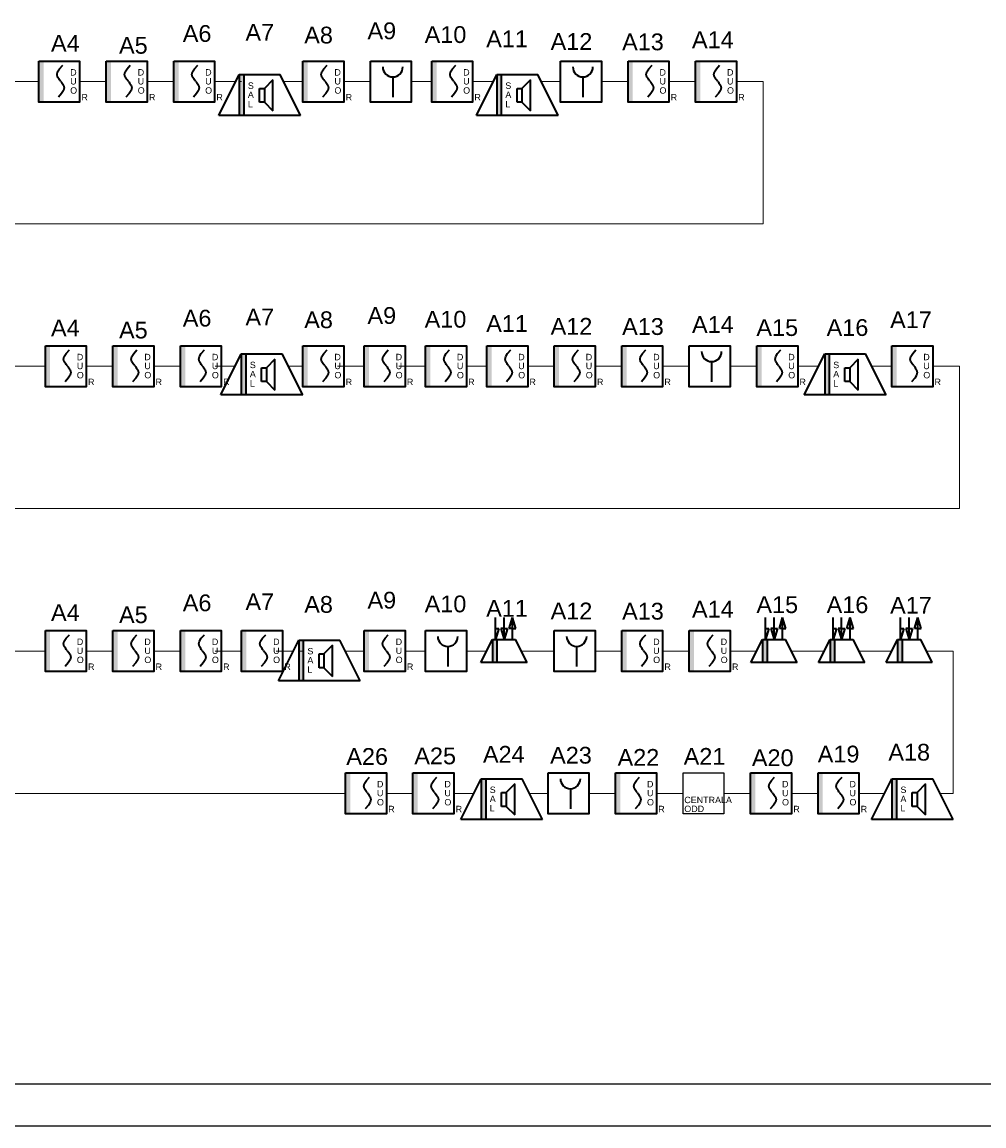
# Model space of a CAD drawing. Header units: millimetres. Extents: x 308 to 111749, y 130 to 32066.
# Tile 2 of 9: x 11689 to 23156, y 130 to 13283. Entities that reach past the tile are written whole.
import ezdxf
from ezdxf.enums import TextEntityAlignment as Align

# ---------------------------------------------------------------- set-up
doc = ezdxf.new("R2010")
doc.units = ezdxf.units.MM
doc.layers.add('ADT SAP', color=20, linetype='Continuous')
doc.layers.add('CP_LINENORM', color=251, linetype='Continuous', lineweight=25)
doc.layers.add('Elementy SAP', color=1, linetype='Continuous', lineweight=35)
doc.styles.get("Standard").update_dxf_attribs({"font": 'arial.ttf'})

# ---------------------------------------------------------------- blocks, each defined once
blk = doc.blocks.new('DUR')
h = blk.add_hatch(color=256)
h.set_gradient(color1=(255, 0, 0), color2=(224, 0, 0), one_color=1, name='INVSPHERICAL')
h.paths.add_polyline_path([(3.81, 16.26), (3.81, 32.51), (0, 32.51), (0, 16.26)])
h.paths.add_polyline_path([(3.81, 0), (3.81, 16.26), (0, 16.26), (0, 0)])
at = {"linetype": 'Continuous'}
for p, q in [((15.03, 24.04), (16.56, 26.38)), ((16.56, 26.38), (19.11, 29.24)), ((14.52, 21.96), (15.03, 24.04)), ((15.03, 19.87), (14.52, 21.96)), ((16.17, 18.13), (15.03, 19.87)), ((16.56, 17.53), (16.17, 18.13)), ((17.37, 16.63), (16.56, 17.53)), ((17.37, 16.63), (18.18, 15.72)), ((18.18, 15.72), (18.57, 15.12)), ((19.71, 9.21), (18.18, 6.87)), ((18.57, 15.12), (19.71, 13.38)), ((19.71, 13.38), (20.23, 11.29)), ((20.23, 11.29), (19.71, 9.21)), ((18.18, 6.87), (15.63, 4.01))]:
    blk.add_line(p, q, dxfattribs=at)
blk.add_lwpolyline([(0, 32.51), (32.51, 32.51), (32.51, 0), (0, 0)], close=True)
for s, p in [('U', (25, 13.96)), ('D', (25, 21.06)), ('O', (25, 6.68)), ('R', (33.93, 1.27))]:
    blk.add_text(s, height=5.08).set_placement(p)
blk = doc.blocks.new('ROP')
at = {"layer": 'Elementy SAP'}
blk.add_line((17.77, 19.91), (17.77, 3.98), dxfattribs=at)
blk.add_lwpolyline([(0, 32.51), (32.51, 32.51), (32.51, 0), (0, 0)], close=True, dxfattribs=at)
blk.add_arc((17.77, 27.87), 7.96, 180, 0, dxfattribs=at)
blk = doc.blocks.new('SAL')
h = blk.add_hatch(color=256)
h.set_gradient(color1=(255, 0, 0), color2=(255, 0, 0))
h.paths.add_polyline_path([(20.07, 0), (20.07, 32.51), (16.26, 32.51), (16.26, 0)])
for p, q in [((0, 0), (16.26, 32.51)), ((16.26, 32.51), (16.26, 0)), ((16.26, 32.51), (48.77, 32.51)), ((20.07, 0), (20.07, 32.51)), ((42.91, 28.31), (36.21, 21.51)), ((42.91, 3.66), (42.91, 28.31)), ((65.02, 0), (48.77, 32.51)), ((32.35, 21.51), (36.21, 21.51)), ((32.35, 10.46), (32.35, 21.51)), ((36.21, 21.51), (36.21, 10.46)), ((36.21, 10.46), (32.35, 10.46)), ((36.21, 10.46), (42.91, 3.66)), ((65.02, 0), (0, 0))]:
    blk.add_line(p, q)
for s, p in [('S', (23.04, 21.16)), ('A', (23.04, 13.93)), ('L', (23.04, 6.53))]:
    blk.add_text(s, height=5.08).set_placement(p)
blk = doc.blocks.new('EKS')
h = blk.add_hatch(color=256)
h.set_gradient(color1=(255, 0, 0), color2=(255, 0, 0))
h.paths.add_polyline_path([(12.99, 0), (12.99, 18.36), (9.18, 18.36), (9.18, 0)])
for p, q in [((11.56, 18.36), (11.56, 35.75)), ((18.36, 18.36), (18.36, 35.75)), ((22.53, 27.06), (25.16, 35.75)), ((27.8, 27.06), (25.16, 35.75)), ((25.16, 18.36), (25.16, 35.75)), ((11.56, 27.06), (14.2, 27.06)), ((14.2, 27.06), (11.56, 18.36)), ((15.73, 27.06), (18.36, 18.36)), ((18.36, 27.06), (15.73, 27.06)), ((21, 27.06), (18.36, 18.36)), ((18.36, 27.06), (21, 27.06)), ((25.16, 27.06), (22.53, 27.06)), ((25.16, 27.06), (27.8, 27.06)), ((0, 0), (9.18, 18.36)), ((9.18, 18.36), (9.18, 0)), ((9.18, 18.36), (27.55, 18.36)), ((12.99, 0), (12.99, 18.36)), ((36.73, 0), (27.55, 18.36)), ((36.73, 0), (0, 0))]:
    blk.add_line(p, q)

msp = doc.modelspace()

# ---------------------------------------------------------------- linework, layer by layer
at = {"color": 3, "elevation": 13}
msp.add_lwpolyline([(19569, 4337), (20056, 4337), (20056, 3849), (19569, 3849)], close=True, dxfattribs=at)
at = {"layer": 'ADT SAP', "color": 1, "lineweight": 0}
for p, q in [((11406, 12574, 13), (11888, 12574, 13)), ((12375, 12574, 13), (12693, 12574, 13)), ((13180, 12574, 13), (13497, 12574, 13)), ((13990, 12574, 13), (14237, 12574, 13)), ((14279, 12574, 13), (14307, 12574, 13)), ((14809, 12574, 13), (15038, 12574, 13)), ((15525, 12574, 13), (15842, 12574, 13)), ((16330, 12574, 13), (16573, 12574, 13)), ((17061, 12574, 13), (17303, 12574, 13)), ((17879, 12574, 13), (18108, 12574, 13)), ((18596, 12574, 13), (18913, 12574, 13)), ((19401, 12574, 13), (19718, 12574, 13)), ((20205, 12574, 13), (20523, 12574, 13)), ((20523, 10878, 13), (20523, 12574, 13)), ((6884, 10878, 13), (20523, 10878, 13)), ((11406, 9181, 13), (11967, 9181, 13)), ((12455, 9181, 13), (12772, 9181, 13)), ((13260, 9181, 13), (13577, 9181, 13)), ((13990, 9181, 13), (14228, 9181, 13)), ((14303, 9181, 13), (14307, 9181, 13)), ((14864, 9181, 13), (15038, 9181, 13)), ((15451, 9181, 13), (15768, 9181, 13)), ((16181, 9181, 13), (16498, 9181, 13)), ((16986, 9181, 13), (17229, 9181, 13)), ((17716, 9181, 13), (18034, 9181, 13)), ((18521, 9181, 13), (18838, 9181, 13)), ((19326, 9181, 13), (19643, 9181, 13)), ((20131, 9181, 13), (20448, 9181, 13)), ((20936, 9181, 13), (21183, 9181, 13)), ((21820, 9181, 13), (22058, 9181, 13)), ((22545, 9181, 13), (22863, 9181, 13)), ((22863, 7485, 13), (22863, 9181, 13)), ((6884, 7485, 13), (22863, 7485, 13)), ((11406, 5789, 13), (11967, 5789, 13)), ((12455, 5789, 13), (12772, 5789, 13)), ((13260, 5789, 13), (13577, 5789, 13)), ((13990, 5789, 13), (14307, 5789, 13)), ((14720, 5789, 13), (14924, 5789, 13)), ((14989, 5789, 13), (15038, 5789, 13)), ((15542, 5789, 13), (15768, 5789, 13)), ((16256, 5789, 13), (16498, 5789, 13)), ((16986, 5789, 13), (17229, 5789, 13)), ((17642, 5789, 13), (18034, 5789, 13)), ((18521, 5789, 13), (18838, 5789, 13)), ((19326, 5789, 13), (19643, 5789, 13)), ((20131, 5789, 13), (20448, 5789, 13)), ((20861, 5789, 13), (21253, 5789, 13)), ((21666, 5789, 13), (22058, 5789, 13)), ((22471, 5789, 13), (22788, 5789, 13)), ((22788, 4093, 13), (22788, 5789, 13)), ((6884, 4093, 13), (15545, 4093, 13)), ((16032, 4093, 13), (16349, 4093, 13)), ((16837, 4093, 13), (17075, 4093, 13)), ((17737, 4093, 13), (17959, 4093, 13)), ((18447, 4093, 13), (18764, 4093, 13)), ((19252, 4093, 13), (19569, 4093, 13)), ((20056, 4093, 13), (20374, 4093, 13)), ((20861, 4093, 13), (21178, 4093, 13)), ((21666, 4093, 13), (21972, 4093, 13)), ((22634, 4093, 13), (22788, 4093, 13))]:
    msp.add_line(p, q, dxfattribs=at)
at = {"layer": 'CP_LINENORM'}
msp.add_line((1808, 630, 13), (41808, 630, 13), dxfattribs=at)
at = {"layer": 'CP_LINENORM', "linetype": 'Continuous'}
msp.add_line((308, 130, 13), (42308, 130, 13), dxfattribs=at)

# ---------------------------------------------------------------- block references
at = {"layer": 'Elementy SAP', "xscale": 15, "yscale": 15, "zscale": 15}
for name, p in [('DUR', (11888, 12330, 13)), ('DUR', (12693, 12330, 13)), ('DUR', (13497, 12330, 13)), ('DUR', (15038, 12330, 13)), ('ROP', (15842, 12330, 13)), ('DUR', (16573, 12330, 13)), ('ROP', (18108, 12330, 13)), ('DUR', (18913, 12330, 13)), ('DUR', (19718, 12330, 13)), ('SAL', (14035, 12170, 13)), ('SAL', (17105, 12170, 13)), ('DUR', (11967, 8938, 13)), ('DUR', (12772, 8938, 13)), ('DUR', (13577, 8938, 13)), ('DUR', (15038, 8938, 13)), ('DUR', (15768, 8938, 13)), ('DUR', (16498, 8938, 13)), ('DUR', (17229, 8938, 13)), ('DUR', (18034, 8938, 13)), ('DUR', (18838, 8938, 13)), ('ROP', (19643, 8938, 13)), ('DUR', (20448, 8938, 13)), ('DUR', (22058, 8938, 13)), ('SAL', (14059, 8842, 13)), ('SAL', (21014, 8842, 13)), ('EKS', (17160, 5651, 13)), ('EKS', (20379, 5651, 13)), ('EKS', (21184, 5651, 13)), ('EKS', (21989, 5651, 13)), ('DUR', (11967, 5545, 13)), ('DUR', (12772, 5545, 13)), ('DUR', (13577, 5545, 13)), ('DUR', (14307, 5545, 13)), ('SAL', (14745, 5432, 13)), ('DUR', (15768, 5545, 13)), ('ROP', (16498, 5545, 13)), ('ROP', (18034, 5545, 13)), ('DUR', (18838, 5545, 13)), ('DUR', (19643, 5545, 13)), ('DUR', (15545, 3849, 13)), ('DUR', (16349, 3849, 13)), ('SAL', (16919, 3780, 13)), ('ROP', (17959, 3849, 13)), ('DUR', (18764, 3849, 13)), ('DUR', (20374, 3849, 13)), ('DUR', (21178, 3849, 13)), ('SAL', (21815, 3780, 13))]:
    msp.add_blockref(name, p, dxfattribs=at)

# ---------------------------------------------------------------- texts
at = {"color": 3}
for s, p in [('A6', (13776, 13147, 13)), ('A7', (14523, 13160, 13)), ('A8', (15224, 13128, 13)), ('A9', (15978, 13179, 13)), ('A10', (16737, 13134, 13)), ('A11', (17471, 13083, 13)), ('A12', (18239, 13051, 13)), ('A14', (19924, 13072, 13)), ('A4', (12205, 13031, 13)), ('A5', (13016, 13006, 13)), ('A13', (19091, 13047, 13)), ('A7', (14523, 9768, 13)), ('A9', (15978, 9787, 13)), ('A4', (12205, 9639, 13)), ('A6', (13776, 9755, 13)), ('A8', (15224, 9736, 13)), ('A10', (16737, 9742, 13)), ('A11', (17471, 9691, 13)), ('A12', (18239, 9658, 13)), ('A13', (19091, 9655, 13)), ('A14', (19924, 9679, 13)), ('A15', (20692, 9643, 13)), ('A16', (21529, 9643, 13)), ('A17', (22286, 9736, 13)), ('A5', (13016, 9613, 13)), ('A6', (13776, 6363, 13)), ('A7', (14523, 6376, 13)), ('A8', (15224, 6344, 13)), ('A9', (15978, 6395, 13)), ('A10', (16737, 6350, 13)), ('A4', (12205, 6247, 13)), ('A5', (13016, 6221, 13)), ('A11', (17471, 6298, 13)), ('A12', (18239, 6266, 13)), ('A13', (19091, 6263, 13)), ('A14', (19924, 6287, 13)), ('A15', (20692, 6341, 13)), ('A16', (21529, 6341, 13)), ('A17', (22286, 6334, 13)), ('A26', (15803, 4532, 13)), ('A25', (16614, 4539, 13)), ('A24', (17432, 4558, 13)), ('A23', (18233, 4547, 13)), ('A22', (19037, 4521, 13)), ('A21', (19825, 4533, 13)), ('A20', (20638, 4517, 13)), ('A19', (21423, 4561, 13)), ('A18', (22265, 4583, 13))]:
    msp.add_text(s, height=200, dxfattribs=at).set_placement(p, align=Align.MIDDLE_CENTER)
for s, p in [('CENTRALA', (19584, 3976, 13)), ('ODD', (19584, 3870, 13))]:
    msp.add_text(s, height=76.2, dxfattribs=at).set_placement(p)

doc.saveas('drawing.dxf')
